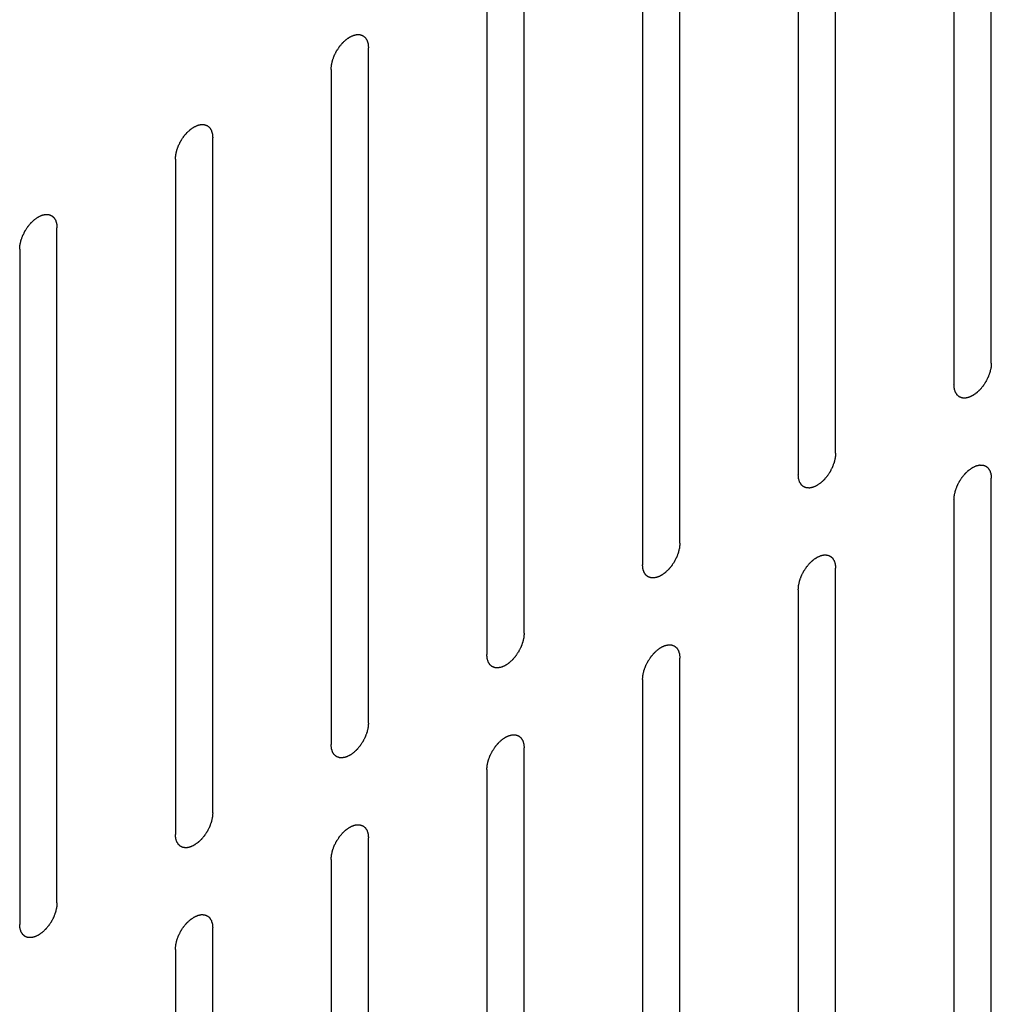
# Model space of a CAD drawing. Header units: inches. Extents: x 5 to 265, y 5 to 171.
# Tile 27 of 212: x 190.96 to 192.34, y 77.62 to 79.02. Entities that reach past the tile are written whole.
import ezdxf

# ---------------------------------------------------------------- set-up
doc = ezdxf.new("R2010")
doc.units = ezdxf.units.IN
doc.header["$LTSCALE"] = 14.96
doc.header["$MEASUREMENT"] = 0
doc.layers.get('0').update_dxf_attribs({"linetype": 'CONTINUOUS'})

msp = doc.modelspace()

# ---------------------------------------------------------------- linework, layer by layer
at = {"color": 7, "linetype": 'Continuous'}
for p, q in [((192.3378, 78.5352), (192.3378, 79.4946)), ((192.2848, 79.464), (192.2848, 78.5046)), ((192.1165, 78.4074), (192.1165, 79.3668)), ((192.0635, 79.3362), (192.0635, 78.3768)), ((191.8952, 78.2797), (191.8952, 79.239)), ((191.8422, 79.2084), (191.8422, 78.249)), ((191.6739, 78.1519), (191.6739, 79.1113)), ((191.6208, 79.0806), (191.6208, 78.1213)), ((191.4525, 78.0241), (191.4525, 78.9835)), ((191.3995, 78.9529), (191.3995, 77.9935)), ((191.2312, 77.8963), (191.2312, 78.8557)), ((191.1782, 78.8251), (191.1782, 77.8657)), ((191.0099, 77.7685), (191.0099, 78.7279)), ((190.9569, 78.6973), (190.9569, 77.7379)), ((192.3378, 77.4125), (192.3378, 78.3719)), ((192.2848, 78.3413), (192.2848, 77.3819)), ((192.1165, 77.2847), (192.1165, 78.2441)), ((192.0635, 78.2135), (192.0635, 77.2541)), ((191.8952, 77.157), (191.8952, 78.1164)), ((191.8422, 78.0857), (191.8422, 77.1263)), ((191.6739, 77.0292), (191.6739, 77.9886)), ((191.6208, 77.958), (191.6208, 76.9986)), ((191.4525, 76.9014), (191.4525, 77.8608)), ((191.3995, 77.8302), (191.3995, 76.8708)), ((191.2312, 76.7736), (191.2312, 77.733)), ((191.1782, 77.7024), (191.1782, 76.743))]:
    msp.add_line(p, q, dxfattribs=at)
for points in [[(191.3995, 78.9529), (191.3996, 78.9534), (191.3996, 78.9544), (191.3998, 78.956), (191.3999, 78.9573), (191.3999, 78.9582), (191.4, 78.9587), (191.4, 78.9591), (191.4001, 78.9595), (191.4002, 78.9601), (191.4005, 78.961), (191.4008, 78.9624), (191.4011, 78.9638), (191.4013, 78.9647), (191.4014, 78.9653), (191.4015, 78.9657), (191.4017, 78.9661), (191.4019, 78.9667), (191.4022, 78.9676), (191.4027, 78.969), (191.4032, 78.9704), (191.4036, 78.9714), (191.4038, 78.972), (191.4039, 78.9724), (191.4042, 78.9728), (191.4044, 78.9733), (191.4049, 78.9743), (191.4056, 78.9757), (191.4063, 78.9771), (191.4068, 78.978), (191.4071, 78.9786), (191.4073, 78.979), (191.4075, 78.9794), (191.4079, 78.9799), (191.4085, 78.9808), (191.4093, 78.9821), (191.4101, 78.9833), (191.4107, 78.9842), (191.411, 78.9847), (191.4113, 78.9851), (191.4116, 78.9854), (191.4119, 78.9859), (191.4126, 78.9867), (191.4136, 78.9878), (191.4145, 78.989), (191.4152, 78.9898), (191.4156, 78.9902), (191.4158, 78.9906), (191.4162, 78.9908), (191.4166, 78.9912), (191.4173, 78.9919), (191.4183, 78.9929), (191.4193, 78.9938), (191.4201, 78.9945), (191.4205, 78.9949), (191.4208, 78.9952), (191.4211, 78.9954), (191.4216, 78.9957), (191.4223, 78.9962), (191.4234, 78.997), (191.4245, 78.9977), (191.4253, 78.9983), (191.4257, 78.9986), (191.426, 78.9988), (191.4264, 78.9989), (191.4268, 78.9991), (191.4275, 78.9995), (191.4286, 79), (191.4297, 79.0005), (191.4304, 79.0008), (191.4309, 79.001), (191.4312, 79.0012), (191.4315, 79.0013), (191.4319, 79.0014), (191.4326, 79.0015), (191.4337, 79.0018), (191.4347, 79.002), (191.4354, 79.0022), (191.4358, 79.0022), (191.4361, 79.0023), (191.4364, 79.0023), (191.4368, 79.0023), (191.4375, 79.0023), (191.4384, 79.0022), (191.4394, 79.0022), (191.44, 79.0022), (191.4404, 79.0022), (191.4407, 79.0022), (191.441, 79.0021), (191.4413, 79.0019), (191.4419, 79.0017), (191.4427, 79.0014), (191.4436, 79.0011), (191.4442, 79.0009), (191.4445, 79.0007), (191.4448, 79.0007), (191.445, 79.0005), (191.4453, 79.0003), (191.4457, 78.9999), (191.4464, 78.9993), (191.4471, 78.9987), (191.4476, 78.9983), (191.4479, 78.9981), (191.4481, 78.998), (191.4482, 78.9977), (191.4484, 78.9974), (191.4488, 78.9968), (191.4493, 78.996), (191.4498, 78.9952), (191.4502, 78.9946), (191.4504, 78.9943), (191.4505, 78.9941), (191.4506, 78.9938), (191.4507, 78.9934), (191.451, 78.9927), (191.4513, 78.9917), (191.4516, 78.9906), (191.4518, 78.9899), (191.4519, 78.9895), (191.452, 78.9893), (191.4521, 78.9889), (191.4521, 78.9884), (191.4522, 78.9876), (191.4523, 78.9864), (191.4524, 78.9849), (191.4525, 78.984), (191.4525, 78.9835)], [(191.1782, 78.8251), (191.1782, 78.8256), (191.1783, 78.8266), (191.1784, 78.8282), (191.1786, 78.8295), (191.1786, 78.8304), (191.1787, 78.8309), (191.1787, 78.8313), (191.1788, 78.8317), (191.1789, 78.8323), (191.1791, 78.8332), (191.1794, 78.8346), (191.1798, 78.836), (191.18, 78.8369), (191.1801, 78.8375), (191.1802, 78.8379), (191.1803, 78.8383), (191.1805, 78.8389), (191.1809, 78.8399), (191.1814, 78.8412), (191.1819, 78.8426), (191.1823, 78.8436), (191.1825, 78.8442), (191.1826, 78.8446), (191.1828, 78.845), (191.1831, 78.8456), (191.1836, 78.8465), (191.1843, 78.8479), (191.185, 78.8493), (191.1855, 78.8503), (191.1858, 78.8508), (191.1859, 78.8512), (191.1862, 78.8516), (191.1865, 78.8521), (191.1871, 78.853), (191.188, 78.8543), (191.1888, 78.8555), (191.1894, 78.8564), (191.1897, 78.8569), (191.1899, 78.8573), (191.1902, 78.8577), (191.1906, 78.8581), (191.1913, 78.8589), (191.1922, 78.8601), (191.1932, 78.8612), (191.1939, 78.862), (191.1942, 78.8624), (191.1945, 78.8628), (191.1948, 78.8631), (191.1952, 78.8635), (191.196, 78.8641), (191.197, 78.8651), (191.198, 78.866), (191.1987, 78.8667), (191.1992, 78.8671), (191.1995, 78.8674), (191.1998, 78.8676), (191.2002, 78.8679), (191.201, 78.8684), (191.2021, 78.8692), (191.2032, 78.87), (191.2039, 78.8705), (191.2044, 78.8708), (191.2047, 78.871), (191.205, 78.8712), (191.2055, 78.8714), (191.2062, 78.8717), (191.2073, 78.8722), (191.2084, 78.8727), (191.2091, 78.8731), (191.2095, 78.8733), (191.2099, 78.8734), (191.2102, 78.8735), (191.2106, 78.8736), (191.2113, 78.8737), (191.2123, 78.874), (191.2134, 78.8742), (191.2141, 78.8744), (191.2145, 78.8745), (191.2148, 78.8746), (191.2151, 78.8745), (191.2155, 78.8745), (191.2161, 78.8745), (191.2171, 78.8745), (191.218, 78.8744), (191.2187, 78.8744), (191.2191, 78.8744), (191.2194, 78.8744), (191.2196, 78.8743), (191.22, 78.8742), (191.2206, 78.8739), (191.2214, 78.8736), (191.2223, 78.8733), (191.2229, 78.8731), (191.2232, 78.873), (191.2235, 78.8729), (191.2237, 78.8727), (191.2239, 78.8725), (191.2244, 78.8721), (191.2251, 78.8715), (191.2258, 78.8709), (191.2263, 78.8706), (191.2265, 78.8703), (191.2268, 78.8702), (191.2269, 78.8699), (191.2271, 78.8696), (191.2275, 78.869), (191.228, 78.8682), (191.2285, 78.8674), (191.2288, 78.8669), (191.229, 78.8665), (191.2292, 78.8663), (191.2293, 78.866), (191.2294, 78.8656), (191.2296, 78.8649), (191.2299, 78.8639), (191.2303, 78.8629), (191.2305, 78.8622), (191.2306, 78.8618), (191.2307, 78.8615), (191.2307, 78.8611), (191.2308, 78.8606), (191.2309, 78.8598), (191.231, 78.8586), (191.2311, 78.8571), (191.2312, 78.8562), (191.2312, 78.8557)], [(190.9569, 78.6973), (190.9569, 78.6978), (190.957, 78.6989), (190.9571, 78.7004), (190.9572, 78.7017), (190.9573, 78.7026), (190.9573, 78.7032), (190.9574, 78.7035), (190.9575, 78.704), (190.9576, 78.7045), (190.9578, 78.7055), (190.9581, 78.7068), (190.9584, 78.7082), (190.9586, 78.7092), (190.9588, 78.7097), (190.9589, 78.7101), (190.959, 78.7105), (190.9592, 78.7111), (190.9596, 78.7121), (190.9601, 78.7135), (190.9606, 78.7149), (190.9609, 78.7158), (190.9612, 78.7164), (190.9613, 78.7168), (190.9615, 78.7172), (190.9618, 78.7178), (190.9623, 78.7187), (190.963, 78.7201), (190.9637, 78.7215), (190.9641, 78.7225), (190.9644, 78.723), (190.9646, 78.7235), (190.9649, 78.7238), (190.9652, 78.7243), (190.9658, 78.7252), (190.9666, 78.7265), (190.9675, 78.7278), (190.968, 78.7287), (190.9684, 78.7292), (190.9686, 78.7296), (190.9689, 78.7299), (190.9693, 78.7303), (190.97, 78.7311), (190.9709, 78.7323), (190.9719, 78.7334), (190.9725, 78.7342), (190.9729, 78.7347), (190.9732, 78.735), (190.9735, 78.7353), (190.9739, 78.7357), (190.9746, 78.7363), (190.9757, 78.7373), (190.9767, 78.7383), (190.9774, 78.7389), (190.9778, 78.7393), (190.9781, 78.7396), (190.9785, 78.7398), (190.9789, 78.7401), (190.9797, 78.7407), (190.9808, 78.7414), (190.9819, 78.7422), (190.9826, 78.7427), (190.9831, 78.743), (190.9834, 78.7433), (190.9837, 78.7434), (190.9841, 78.7436), (190.9849, 78.7439), (190.986, 78.7444), (190.987, 78.7449), (190.9878, 78.7453), (190.9882, 78.7455), (190.9885, 78.7456), (190.9888, 78.7457), (190.9893, 78.7458), (190.99, 78.746), (190.991, 78.7462), (190.992, 78.7464), (190.9928, 78.7466), (190.9932, 78.7467), (190.9935, 78.7468), (190.9938, 78.7467), (190.9942, 78.7467), (190.9948, 78.7467), (190.9958, 78.7467), (190.9967, 78.7466), (190.9974, 78.7466), (190.9978, 78.7466), (190.9981, 78.7466), (190.9983, 78.7465), (190.9987, 78.7464), (190.9992, 78.7462), (191.0001, 78.7458), (191.0009, 78.7455), (191.0015, 78.7453), (191.0019, 78.7452), (191.0021, 78.7451), (191.0023, 78.7449), (191.0026, 78.7447), (191.0031, 78.7443), (191.0038, 78.7437), (191.0045, 78.7432), (191.0049, 78.7428), (191.0052, 78.7425), (191.0054, 78.7424), (191.0056, 78.7421), (191.0058, 78.7418), (191.0061, 78.7412), (191.0066, 78.7404), (191.0072, 78.7396), (191.0075, 78.7391), (191.0077, 78.7388), (191.0079, 78.7385), (191.008, 78.7382), (191.0081, 78.7378), (191.0083, 78.7371), (191.0086, 78.7361), (191.0089, 78.7351), (191.0092, 78.7344), (191.0093, 78.734), (191.0094, 78.7337), (191.0094, 78.7333), (191.0095, 78.7328), (191.0095, 78.732), (191.0096, 78.7308), (191.0098, 78.7294), (191.0099, 78.7284), (191.0099, 78.7279)], [(192.3378, 78.5352), (192.3378, 78.5347), (192.3377, 78.5337), (192.3376, 78.5321), (192.3375, 78.5308), (192.3374, 78.5299), (192.3374, 78.5294), (192.3374, 78.529), (192.3372, 78.5286), (192.3371, 78.528), (192.3369, 78.5271), (192.3366, 78.5257), (192.3363, 78.5243), (192.3361, 78.5234), (192.3359, 78.5228), (192.3359, 78.5224), (192.3357, 78.522), (192.3355, 78.5214), (192.3351, 78.5204), (192.3346, 78.5191), (192.3341, 78.5177), (192.3338, 78.5167), (192.3336, 78.5161), (192.3334, 78.5157), (192.3332, 78.5153), (192.3329, 78.5147), (192.3324, 78.5138), (192.3317, 78.5124), (192.331, 78.511), (192.3306, 78.51), (192.3303, 78.5095), (192.3301, 78.5091), (192.3298, 78.5087), (192.3295, 78.5082), (192.3289, 78.5073), (192.3281, 78.506), (192.3272, 78.5048), (192.3267, 78.5039), (192.3263, 78.5034), (192.3261, 78.503), (192.3258, 78.5026), (192.3254, 78.5022), (192.3247, 78.5014), (192.3238, 78.5003), (192.3228, 78.4991), (192.3222, 78.4983), (192.3218, 78.4979), (192.3215, 78.4975), (192.3212, 78.4972), (192.3208, 78.4968), (192.3201, 78.4962), (192.319, 78.4952), (192.318, 78.4943), (192.3173, 78.4936), (192.3169, 78.4932), (192.3166, 78.4929), (192.3162, 78.4927), (192.3158, 78.4924), (192.315, 78.4919), (192.3139, 78.4911), (192.3129, 78.4904), (192.3121, 78.4898), (192.3117, 78.4895), (192.3113, 78.4893), (192.311, 78.4891), (192.3106, 78.4889), (192.3098, 78.4886), (192.3088, 78.4881), (192.3077, 78.4876), (192.3069, 78.4872), (192.3065, 78.4871), (192.3062, 78.4869), (192.3059, 78.4868), (192.3055, 78.4867), (192.3047, 78.4866), (192.3037, 78.4863), (192.3027, 78.4861), (192.3019, 78.4859), (192.3015, 78.4858), (192.3012, 78.4857), (192.3009, 78.4858), (192.3006, 78.4858), (192.2999, 78.4858), (192.2989, 78.4858), (192.298, 78.4859), (192.2973, 78.4859), (192.2969, 78.4859), (192.2966, 78.4859), (192.2964, 78.486), (192.2961, 78.4861), (192.2955, 78.4864), (192.2946, 78.4867), (192.2938, 78.487), (192.2932, 78.4872), (192.2928, 78.4873), (192.2926, 78.4874), (192.2924, 78.4876), (192.2921, 78.4878), (192.2916, 78.4882), (192.2909, 78.4888), (192.2903, 78.4894), (192.2898, 78.4898), (192.2895, 78.49), (192.2893, 78.4901), (192.2891, 78.4904), (192.2889, 78.4907), (192.2886, 78.4913), (192.2881, 78.4921), (192.2876, 78.4929), (192.2872, 78.4934), (192.287, 78.4938), (192.2868, 78.494), (192.2868, 78.4943), (192.2866, 78.4947), (192.2864, 78.4954), (192.2861, 78.4964), (192.2858, 78.4974), (192.2856, 78.4981), (192.2854, 78.4986), (192.2853, 78.4988), (192.2853, 78.4992), (192.2853, 78.4997), (192.2852, 78.5005), (192.2851, 78.5017), (192.2849, 78.5032), (192.2849, 78.5041), (192.2848, 78.5046)], [(192.1165, 78.4074), (192.1165, 78.4069), (192.1164, 78.4059), (192.1163, 78.4043), (192.1162, 78.403), (192.1161, 78.4021), (192.116, 78.4016), (192.116, 78.4012), (192.1159, 78.4008), (192.1158, 78.4002), (192.1156, 78.3993), (192.1153, 78.3979), (192.115, 78.3965), (192.1147, 78.3956), (192.1146, 78.395), (192.1145, 78.3946), (192.1144, 78.3942), (192.1142, 78.3936), (192.1138, 78.3927), (192.1133, 78.3913), (192.1128, 78.3899), (192.1124, 78.3889), (192.1122, 78.3884), (192.1121, 78.3879), (192.1119, 78.3875), (192.1116, 78.387), (192.1111, 78.386), (192.1104, 78.3846), (192.1097, 78.3832), (192.1092, 78.3823), (192.109, 78.3817), (192.1088, 78.3813), (192.1085, 78.3809), (192.1082, 78.3804), (192.1076, 78.3795), (192.1068, 78.3783), (192.1059, 78.377), (192.1053, 78.3761), (192.105, 78.3756), (192.1048, 78.3752), (192.1045, 78.3749), (192.1041, 78.3744), (192.1034, 78.3736), (192.1025, 78.3725), (192.1015, 78.3713), (192.1009, 78.3705), (192.1005, 78.3701), (192.1002, 78.3697), (192.0999, 78.3695), (192.0995, 78.3691), (192.0987, 78.3684), (192.0977, 78.3674), (192.0967, 78.3665), (192.096, 78.3658), (192.0956, 78.3654), (192.0952, 78.3651), (192.0949, 78.3649), (192.0945, 78.3646), (192.0937, 78.3641), (192.0926, 78.3633), (192.0915, 78.3626), (192.0908, 78.362), (192.0903, 78.3617), (192.09, 78.3615), (192.0897, 78.3614), (192.0893, 78.3612), (192.0885, 78.3608), (192.0874, 78.3603), (192.0864, 78.3598), (192.0856, 78.3595), (192.0852, 78.3593), (192.0848, 78.3591), (192.0845, 78.3591), (192.0841, 78.3589), (192.0834, 78.3588), (192.0824, 78.3585), (192.0813, 78.3583), (192.0806, 78.3581), (192.0802, 78.3581), (192.0799, 78.358), (192.0796, 78.358), (192.0792, 78.358), (192.0786, 78.358), (192.0776, 78.3581), (192.0767, 78.3581), (192.076, 78.3581), (192.0756, 78.3581), (192.0753, 78.3581), (192.0751, 78.3583), (192.0747, 78.3584), (192.0741, 78.3586), (192.0733, 78.3589), (192.0724, 78.3592), (192.0718, 78.3594), (192.0715, 78.3596), (192.0712, 78.3596), (192.0711, 78.3598), (192.0708, 78.36), (192.0703, 78.3604), (192.0696, 78.361), (192.0689, 78.3616), (192.0684, 78.362), (192.0682, 78.3622), (192.068, 78.3624), (192.0678, 78.3626), (192.0676, 78.3629), (192.0673, 78.3635), (192.0667, 78.3643), (192.0662, 78.3651), (192.0659, 78.3657), (192.0657, 78.366), (192.0655, 78.3662), (192.0654, 78.3665), (192.0653, 78.3669), (192.0651, 78.3676), (192.0648, 78.3686), (192.0645, 78.3697), (192.0642, 78.3704), (192.0641, 78.3708), (192.064, 78.3711), (192.064, 78.3714), (192.0639, 78.3719), (192.0639, 78.3727), (192.0637, 78.3739), (192.0636, 78.3754), (192.0635, 78.3763), (192.0635, 78.3768)], [(192.2848, 78.3413), (192.2849, 78.3418), (192.2849, 78.3429), (192.2851, 78.3444), (192.2852, 78.3457), (192.2852, 78.3466), (192.2853, 78.3471), (192.2853, 78.3475), (192.2854, 78.348), (192.2855, 78.3485), (192.2858, 78.3495), (192.2861, 78.3508), (192.2864, 78.3522), (192.2866, 78.3532), (192.2867, 78.3537), (192.2868, 78.3541), (192.287, 78.3545), (192.2872, 78.3551), (192.2875, 78.3561), (192.288, 78.3575), (192.2885, 78.3589), (192.2889, 78.3598), (192.2891, 78.3604), (192.2892, 78.3608), (192.2895, 78.3612), (192.2897, 78.3618), (192.2902, 78.3627), (192.2909, 78.3641), (192.2916, 78.3655), (192.2921, 78.3665), (192.2924, 78.367), (192.2926, 78.3674), (192.2928, 78.3678), (192.2932, 78.3683), (192.2937, 78.3692), (192.2946, 78.3705), (192.2954, 78.3718), (192.296, 78.3726), (192.2963, 78.3732), (192.2966, 78.3735), (192.2969, 78.3739), (192.2972, 78.3743), (192.2979, 78.3751), (192.2989, 78.3763), (192.2998, 78.3774), (192.3005, 78.3782), (192.3009, 78.3786), (192.3011, 78.379), (192.3014, 78.3793), (192.3019, 78.3797), (192.3026, 78.3803), (192.3036, 78.3813), (192.3046, 78.3823), (192.3054, 78.3829), (192.3058, 78.3833), (192.3061, 78.3836), (192.3064, 78.3838), (192.3068, 78.3841), (192.3076, 78.3847), (192.3087, 78.3854), (192.3098, 78.3862), (192.3106, 78.3867), (192.311, 78.387), (192.3113, 78.3872), (192.3116, 78.3874), (192.3121, 78.3876), (192.3128, 78.3879), (192.3139, 78.3884), (192.315, 78.3889), (192.3157, 78.3893), (192.3162, 78.3895), (192.3165, 78.3896), (192.3168, 78.3897), (192.3172, 78.3898), (192.3179, 78.3899), (192.319, 78.3902), (192.32, 78.3904), (192.3207, 78.3906), (192.3211, 78.3907), (192.3214, 78.3908), (192.3217, 78.3907), (192.3221, 78.3907), (192.3228, 78.3907), (192.3237, 78.3907), (192.3247, 78.3906), (192.3253, 78.3906), (192.3257, 78.3906), (192.326, 78.3906), (192.3263, 78.3905), (192.3266, 78.3904), (192.3272, 78.3901), (192.328, 78.3898), (192.3289, 78.3895), (192.3295, 78.3893), (192.3298, 78.3892), (192.3301, 78.3891), (192.3303, 78.3889), (192.3306, 78.3887), (192.331, 78.3883), (192.3317, 78.3877), (192.3324, 78.3872), (192.3329, 78.3868), (192.3332, 78.3865), (192.3334, 78.3864), (192.3335, 78.3861), (192.3337, 78.3858), (192.3341, 78.3852), (192.3346, 78.3844), (192.3351, 78.3836), (192.3355, 78.3831), (192.3356, 78.3827), (192.3358, 78.3825), (192.3359, 78.3822), (192.336, 78.3818), (192.3362, 78.3811), (192.3366, 78.3801), (192.3369, 78.3791), (192.3371, 78.3784), (192.3372, 78.378), (192.3373, 78.3777), (192.3373, 78.3773), (192.3374, 78.3768), (192.3375, 78.376), (192.3376, 78.3748), (192.3377, 78.3734), (192.3378, 78.3724), (192.3378, 78.3719)], [(191.8952, 78.2797), (191.8952, 78.2791), (191.8951, 78.2781), (191.8949, 78.2765), (191.8948, 78.2752), (191.8948, 78.2743), (191.8947, 78.2738), (191.8947, 78.2734), (191.8946, 78.273), (191.8945, 78.2725), (191.8943, 78.2715), (191.8939, 78.2701), (191.8936, 78.2688), (191.8934, 78.2678), (191.8933, 78.2672), (191.8932, 78.2668), (191.893, 78.2664), (191.8928, 78.2659), (191.8925, 78.2649), (191.892, 78.2635), (191.8915, 78.2621), (191.8911, 78.2611), (191.8909, 78.2606), (191.8908, 78.2602), (191.8906, 78.2597), (191.8903, 78.2592), (191.8898, 78.2582), (191.8891, 78.2568), (191.8884, 78.2555), (191.8879, 78.2545), (191.8876, 78.2539), (191.8874, 78.2535), (191.8872, 78.2531), (191.8868, 78.2526), (191.8863, 78.2517), (191.8854, 78.2505), (191.8846, 78.2492), (191.884, 78.2483), (191.8837, 78.2478), (191.8834, 78.2474), (191.8831, 78.2471), (191.8828, 78.2466), (191.8821, 78.2458), (191.8812, 78.2447), (191.8802, 78.2436), (191.8795, 78.2428), (191.8792, 78.2423), (191.8789, 78.2419), (191.8786, 78.2417), (191.8781, 78.2413), (191.8774, 78.2406), (191.8764, 78.2397), (191.8754, 78.2387), (191.8746, 78.238), (191.8742, 78.2377), (191.8739, 78.2373), (191.8736, 78.2371), (191.8732, 78.2368), (191.8724, 78.2363), (191.8713, 78.2355), (191.8702, 78.2348), (191.8694, 78.2343), (191.869, 78.234), (191.8687, 78.2337), (191.8684, 78.2336), (191.8679, 78.2334), (191.8672, 78.233), (191.8661, 78.2325), (191.865, 78.232), (191.8643, 78.2317), (191.8639, 78.2315), (191.8635, 78.2313), (191.8632, 78.2313), (191.8628, 78.2312), (191.8621, 78.231), (191.8611, 78.2308), (191.86, 78.2305), (191.8593, 78.2304), (191.8589, 78.2303), (191.8586, 78.2302), (191.8583, 78.2302), (191.8579, 78.2302), (191.8572, 78.2303), (191.8563, 78.2303), (191.8553, 78.2303), (191.8547, 78.2303), (191.8543, 78.2304), (191.854, 78.2303), (191.8538, 78.2305), (191.8534, 78.2306), (191.8528, 78.2308), (191.852, 78.2311), (191.8511, 78.2314), (191.8505, 78.2316), (191.8502, 78.2318), (191.8499, 78.2318), (191.8497, 78.232), (191.8494, 78.2323), (191.849, 78.2327), (191.8483, 78.2332), (191.8476, 78.2338), (191.8471, 78.2342), (191.8469, 78.2344), (191.8466, 78.2346), (191.8465, 78.2348), (191.8463, 78.2352), (191.8459, 78.2357), (191.8454, 78.2365), (191.8449, 78.2373), (191.8446, 78.2379), (191.8444, 78.2382), (191.8442, 78.2384), (191.8441, 78.2388), (191.844, 78.2392), (191.8438, 78.2399), (191.8434, 78.2409), (191.8431, 78.2419), (191.8429, 78.2426), (191.8428, 78.243), (191.8427, 78.2433), (191.8427, 78.2437), (191.8426, 78.2441), (191.8425, 78.245), (191.8424, 78.2462), (191.8423, 78.2476), (191.8422, 78.2486), (191.8422, 78.249)], [(192.0635, 78.2135), (192.0635, 78.214), (192.0636, 78.2151), (192.0637, 78.2166), (192.0638, 78.2179), (192.0639, 78.2188), (192.064, 78.2194), (192.064, 78.2198), (192.0641, 78.2202), (192.0642, 78.2207), (192.0644, 78.2217), (192.0647, 78.223), (192.0651, 78.2244), (192.0653, 78.2254), (192.0654, 78.2259), (192.0655, 78.2263), (192.0656, 78.2268), (192.0658, 78.2273), (192.0662, 78.2283), (192.0667, 78.2297), (192.0672, 78.2311), (192.0676, 78.232), (192.0678, 78.2326), (192.0679, 78.233), (192.0681, 78.2334), (192.0684, 78.234), (192.0689, 78.235), (192.0696, 78.2363), (192.0703, 78.2377), (192.0708, 78.2387), (192.071, 78.2392), (192.0712, 78.2397), (192.0715, 78.24), (192.0718, 78.2405), (192.0724, 78.2414), (192.0733, 78.2427), (192.0741, 78.244), (192.0747, 78.2449), (192.075, 78.2454), (192.0752, 78.2458), (192.0755, 78.2461), (192.0759, 78.2466), (192.0766, 78.2473), (192.0775, 78.2485), (192.0785, 78.2496), (192.0791, 78.2504), (192.0795, 78.2509), (192.0798, 78.2512), (192.0801, 78.2515), (192.0805, 78.2519), (192.0813, 78.2526), (192.0823, 78.2535), (192.0833, 78.2545), (192.084, 78.2551), (192.0845, 78.2555), (192.0848, 78.2558), (192.0851, 78.256), (192.0855, 78.2563), (192.0863, 78.2569), (192.0874, 78.2576), (192.0885, 78.2584), (192.0892, 78.2589), (192.0897, 78.2592), (192.09, 78.2595), (192.0903, 78.2596), (192.0908, 78.2598), (192.0915, 78.2601), (192.0926, 78.2606), (192.0937, 78.2611), (192.0944, 78.2615), (192.0948, 78.2617), (192.0952, 78.2619), (192.0955, 78.2619), (192.0959, 78.262), (192.0966, 78.2622), (192.0976, 78.2624), (192.0987, 78.2626), (192.0994, 78.2628), (192.0998, 78.2629), (192.1001, 78.263), (192.1004, 78.263), (192.1008, 78.2629), (192.1014, 78.2629), (192.1024, 78.2629), (192.1033, 78.2628), (192.104, 78.2628), (192.1044, 78.2628), (192.1047, 78.2628), (192.1049, 78.2627), (192.1053, 78.2626), (192.1059, 78.2624), (192.1067, 78.2621), (192.1076, 78.2617), (192.1082, 78.2615), (192.1085, 78.2614), (192.1088, 78.2613), (192.109, 78.2611), (192.1092, 78.2609), (192.1097, 78.2605), (192.1104, 78.2599), (192.1111, 78.2594), (192.1116, 78.259), (192.1118, 78.2587), (192.1121, 78.2586), (192.1122, 78.2583), (192.1124, 78.258), (192.1127, 78.2575), (192.1133, 78.2567), (192.1138, 78.2558), (192.1141, 78.2553), (192.1143, 78.255), (192.1145, 78.2547), (192.1146, 78.2544), (192.1147, 78.254), (192.1149, 78.2533), (192.1152, 78.2523), (192.1156, 78.2513), (192.1158, 78.2506), (192.1159, 78.2502), (192.116, 78.2499), (192.116, 78.2495), (192.1161, 78.249), (192.1161, 78.2482), (192.1163, 78.247), (192.1164, 78.2456), (192.1165, 78.2446), (192.1165, 78.2441)], [(191.6739, 78.1519), (191.6738, 78.1514), (191.6737, 78.1503), (191.6736, 78.1488), (191.6735, 78.1475), (191.6734, 78.1465), (191.6734, 78.146), (191.6734, 78.1456), (191.6733, 78.1452), (191.6732, 78.1447), (191.6729, 78.1437), (191.6726, 78.1423), (191.6723, 78.141), (191.6721, 78.14), (191.672, 78.1395), (191.6719, 78.1391), (191.6717, 78.1386), (191.6715, 78.1381), (191.6712, 78.1371), (191.6707, 78.1357), (191.6701, 78.1343), (191.6698, 78.1333), (191.6696, 78.1328), (191.6695, 78.1324), (191.6692, 78.132), (191.669, 78.1314), (191.6685, 78.1304), (191.6678, 78.1291), (191.6671, 78.1277), (191.6666, 78.1267), (191.6663, 78.1262), (191.6661, 78.1257), (191.6659, 78.1254), (191.6655, 78.1248), (191.6649, 78.124), (191.6641, 78.1227), (191.6633, 78.1214), (191.6627, 78.1205), (191.6624, 78.12), (191.6621, 78.1196), (191.6618, 78.1193), (191.6614, 78.1188), (191.6608, 78.118), (191.6598, 78.1169), (191.6589, 78.1158), (191.6582, 78.115), (191.6578, 78.1145), (191.6576, 78.1142), (191.6572, 78.1139), (191.6568, 78.1135), (191.6561, 78.1128), (191.6551, 78.1119), (191.654, 78.1109), (191.6533, 78.1102), (191.6529, 78.1099), (191.6526, 78.1096), (191.6523, 78.1094), (191.6518, 78.109), (191.6511, 78.1085), (191.65, 78.1078), (191.6489, 78.107), (191.6481, 78.1065), (191.6477, 78.1062), (191.6474, 78.1059), (191.647, 78.1058), (191.6466, 78.1056), (191.6459, 78.1053), (191.6448, 78.1048), (191.6437, 78.1043), (191.643, 78.1039), (191.6425, 78.1037), (191.6422, 78.1035), (191.6419, 78.1035), (191.6415, 78.1034), (191.6408, 78.1032), (191.6397, 78.103), (191.6387, 78.1028), (191.638, 78.1026), (191.6376, 78.1025), (191.6372, 78.1024), (191.637, 78.1024), (191.6366, 78.1024), (191.6359, 78.1025), (191.635, 78.1025), (191.634, 78.1025), (191.6333, 78.1026), (191.633, 78.1026), (191.6327, 78.1026), (191.6324, 78.1027), (191.6321, 78.1028), (191.6315, 78.103), (191.6306, 78.1033), (191.6298, 78.1037), (191.6292, 78.1039), (191.6289, 78.104), (191.6286, 78.1041), (191.6284, 78.1043), (191.6281, 78.1045), (191.6276, 78.1049), (191.627, 78.1054), (191.6263, 78.106), (191.6258, 78.1064), (191.6255, 78.1066), (191.6253, 78.1068), (191.6252, 78.1071), (191.625, 78.1074), (191.6246, 78.1079), (191.6241, 78.1087), (191.6236, 78.1095), (191.6232, 78.1101), (191.623, 78.1104), (191.6229, 78.1106), (191.6228, 78.111), (191.6227, 78.1114), (191.6224, 78.1121), (191.6221, 78.1131), (191.6218, 78.1141), (191.6216, 78.1148), (191.6215, 78.1152), (191.6213, 78.1155), (191.6213, 78.1159), (191.6213, 78.1163), (191.6212, 78.1172), (191.6211, 78.1184), (191.621, 78.1198), (191.6209, 78.1208), (191.6208, 78.1213)], [(191.8422, 78.0857), (191.8422, 78.0863), (191.8423, 78.0873), (191.8424, 78.0889), (191.8425, 78.0902), (191.8426, 78.0911), (191.8426, 78.0916), (191.8427, 78.092), (191.8428, 78.0924), (191.8429, 78.0929), (191.8431, 78.0939), (191.8434, 78.0953), (191.8437, 78.0966), (191.8439, 78.0976), (191.8441, 78.0981), (191.8441, 78.0986), (191.8443, 78.099), (191.8445, 78.0995), (191.8449, 78.1005), (191.8454, 78.1019), (191.8459, 78.1033), (191.8462, 78.1043), (191.8464, 78.1048), (191.8466, 78.1052), (191.8468, 78.1057), (191.8471, 78.1062), (191.8476, 78.1072), (191.8483, 78.1086), (191.849, 78.1099), (191.8494, 78.1109), (191.8497, 78.1115), (191.8499, 78.1119), (191.8502, 78.1123), (191.8505, 78.1128), (191.8511, 78.1137), (191.8519, 78.1149), (191.8528, 78.1162), (191.8533, 78.1171), (191.8537, 78.1176), (191.8539, 78.118), (191.8542, 78.1183), (191.8546, 78.1188), (191.8553, 78.1196), (191.8562, 78.1207), (191.8572, 78.1218), (191.8578, 78.1226), (191.8582, 78.1231), (191.8585, 78.1234), (191.8588, 78.1237), (191.8592, 78.1241), (191.8599, 78.1248), (191.861, 78.1257), (191.862, 78.1267), (191.8627, 78.1274), (191.8631, 78.1277), (191.8634, 78.1281), (191.8638, 78.1283), (191.8642, 78.1286), (191.865, 78.1291), (191.8661, 78.1299), (191.8672, 78.1306), (191.8679, 78.1311), (191.8684, 78.1314), (191.8687, 78.1317), (191.869, 78.1318), (191.8694, 78.132), (191.8702, 78.1324), (191.8713, 78.1329), (191.8723, 78.1334), (191.8731, 78.1337), (191.8735, 78.1339), (191.8738, 78.1341), (191.8741, 78.1341), (191.8746, 78.1342), (191.8753, 78.1344), (191.8763, 78.1346), (191.8773, 78.1349), (191.8781, 78.135), (191.8785, 78.1351), (191.8788, 78.1352), (191.8791, 78.1352), (191.8795, 78.1352), (191.8801, 78.1351), (191.8811, 78.1351), (191.882, 78.1351), (191.8827, 78.135), (191.8831, 78.135), (191.8834, 78.135), (191.8836, 78.1349), (191.8839, 78.1348), (191.8845, 78.1346), (191.8854, 78.1343), (191.8862, 78.134), (191.8868, 78.1337), (191.8872, 78.1336), (191.8874, 78.1335), (191.8876, 78.1333), (191.8879, 78.1331), (191.8884, 78.1327), (191.8891, 78.1322), (191.8898, 78.1316), (191.8902, 78.1312), (191.8905, 78.131), (191.8907, 78.1308), (191.8909, 78.1306), (191.8911, 78.1302), (191.8914, 78.1297), (191.8919, 78.1289), (191.8924, 78.1281), (191.8928, 78.1275), (191.893, 78.1272), (191.8932, 78.127), (191.8932, 78.1266), (191.8934, 78.1262), (191.8936, 78.1255), (191.8939, 78.1245), (191.8942, 78.1235), (191.8945, 78.1228), (191.8946, 78.1224), (191.8947, 78.1221), (191.8947, 78.1217), (191.8948, 78.1213), (191.8948, 78.1204), (191.8949, 78.1192), (191.8951, 78.1178), (191.8952, 78.1168), (191.8952, 78.1164)], [(191.4525, 78.0241), (191.4525, 78.0236), (191.4524, 78.0225), (191.4523, 78.021), (191.4522, 78.0197), (191.4521, 78.0188), (191.4521, 78.0182), (191.4521, 78.0179), (191.4519, 78.0174), (191.4518, 78.0169), (191.4516, 78.0159), (191.4513, 78.0146), (191.451, 78.0132), (191.4508, 78.0122), (191.4506, 78.0117), (191.4506, 78.0113), (191.4504, 78.0109), (191.4502, 78.0103), (191.4498, 78.0093), (191.4493, 78.0079), (191.4488, 78.0065), (191.4485, 78.0056), (191.4483, 78.005), (191.4481, 78.0046), (191.4479, 78.0042), (191.4476, 78.0036), (191.4471, 78.0027), (191.4465, 78.0013), (191.4458, 77.9999), (191.4453, 77.9989), (191.445, 77.9984), (191.4448, 77.998), (191.4445, 77.9976), (191.4442, 77.9971), (191.4436, 77.9962), (191.4428, 77.9949), (191.4419, 77.9936), (191.4414, 77.9927), (191.441, 77.9922), (191.4408, 77.9918), (191.4405, 77.9915), (191.4401, 77.9911), (191.4395, 77.9903), (191.4385, 77.9891), (191.4376, 77.988), (191.4369, 77.9872), (191.4365, 77.9867), (191.4362, 77.9864), (191.4359, 77.9861), (191.4355, 77.9857), (191.4348, 77.9851), (191.4337, 77.9841), (191.4327, 77.9831), (191.432, 77.9825), (191.4316, 77.9821), (191.4313, 77.9818), (191.4309, 77.9816), (191.4305, 77.9813), (191.4297, 77.9807), (191.4287, 77.98), (191.4276, 77.9792), (191.4268, 77.9787), (191.4264, 77.9784), (191.426, 77.9781), (191.4257, 77.978), (191.4253, 77.9778), (191.4245, 77.9775), (191.4235, 77.977), (191.4224, 77.9765), (191.4216, 77.9761), (191.4212, 77.9759), (191.4209, 77.9758), (191.4206, 77.9757), (191.4202, 77.9756), (191.4194, 77.9754), (191.4184, 77.9752), (191.4174, 77.975), (191.4166, 77.9748), (191.4162, 77.9747), (191.4159, 77.9746), (191.4156, 77.9747), (191.4153, 77.9747), (191.4146, 77.9747), (191.4136, 77.9747), (191.4127, 77.9748), (191.412, 77.9748), (191.4116, 77.9748), (191.4113, 77.9748), (191.4111, 77.9749), (191.4108, 77.975), (191.4102, 77.9753), (191.4093, 77.9756), (191.4085, 77.9759), (191.4079, 77.9761), (191.4075, 77.9762), (191.4073, 77.9763), (191.4071, 77.9765), (191.4068, 77.9767), (191.4063, 77.9771), (191.4056, 77.9777), (191.405, 77.9782), (191.4045, 77.9786), (191.4042, 77.9789), (191.404, 77.979), (191.4038, 77.9793), (191.4036, 77.9796), (191.4033, 77.9802), (191.4028, 77.981), (191.4023, 77.9818), (191.4019, 77.9823), (191.4017, 77.9826), (191.4015, 77.9829), (191.4015, 77.9832), (191.4013, 77.9836), (191.4011, 77.9843), (191.4008, 77.9853), (191.4005, 77.9863), (191.4003, 77.987), (191.4001, 77.9874), (191.4, 77.9877), (191.4, 77.9881), (191.4, 77.9886), (191.3999, 77.9894), (191.3998, 77.9906), (191.3996, 77.992), (191.3996, 77.993), (191.3995, 77.9935)], [(191.6208, 77.958), (191.6209, 77.9585), (191.621, 77.9595), (191.6211, 77.9611), (191.6212, 77.9624), (191.6213, 77.9633), (191.6213, 77.9638), (191.6213, 77.9642), (191.6214, 77.9646), (191.6216, 77.9652), (191.6218, 77.9661), (191.6221, 77.9675), (191.6224, 77.9689), (191.6226, 77.9698), (191.6228, 77.9704), (191.6228, 77.9708), (191.623, 77.9712), (191.6232, 77.9718), (191.6236, 77.9727), (191.6241, 77.9741), (191.6246, 77.9755), (191.6249, 77.9765), (191.6251, 77.977), (191.6253, 77.9775), (191.6255, 77.9779), (191.6258, 77.9784), (191.6262, 77.9794), (191.6269, 77.9808), (191.6276, 77.9822), (191.6281, 77.9831), (191.6284, 77.9837), (191.6286, 77.9841), (191.6289, 77.9845), (191.6292, 77.985), (191.6298, 77.9859), (191.6306, 77.9871), (191.6314, 77.9884), (191.632, 77.9893), (191.6324, 77.9898), (191.6326, 77.9902), (191.6329, 77.9905), (191.6333, 77.991), (191.6339, 77.9918), (191.6349, 77.9929), (191.6358, 77.9941), (191.6365, 77.9949), (191.6369, 77.9953), (191.6372, 77.9957), (191.6375, 77.9959), (191.6379, 77.9963), (191.6386, 77.997), (191.6396, 77.998), (191.6407, 77.9989), (191.6414, 77.9996), (191.6418, 78), (191.6421, 78.0003), (191.6424, 78.0005), (191.6429, 78.0008), (191.6436, 78.0013), (191.6447, 78.0021), (191.6458, 78.0028), (191.6466, 78.0034), (191.647, 78.0037), (191.6474, 78.0039), (191.6477, 78.004), (191.6481, 78.0042), (191.6489, 78.0046), (191.6499, 78.0051), (191.651, 78.0056), (191.6518, 78.0059), (191.6522, 78.0061), (191.6525, 78.0063), (191.6528, 78.0063), (191.6532, 78.0064), (191.654, 78.0066), (191.655, 78.0068), (191.656, 78.0071), (191.6567, 78.0072), (191.6571, 78.0073), (191.6575, 78.0074), (191.6577, 78.0074), (191.6581, 78.0074), (191.6588, 78.0074), (191.6597, 78.0073), (191.6607, 78.0073), (191.6614, 78.0073), (191.6617, 78.0072), (191.662, 78.0073), (191.6623, 78.0071), (191.6626, 78.007), (191.6632, 78.0068), (191.6641, 78.0065), (191.6649, 78.0062), (191.6655, 78.006), (191.6658, 78.0058), (191.6661, 78.0058), (191.6663, 78.0056), (191.6666, 78.0053), (191.6671, 78.0049), (191.6677, 78.0044), (191.6684, 78.0038), (191.6689, 78.0034), (191.6692, 78.0032), (191.6694, 78.003), (191.6695, 78.0028), (191.6697, 78.0025), (191.6701, 78.0019), (191.6706, 78.0011), (191.6711, 78.0003), (191.6715, 77.9997), (191.6717, 77.9994), (191.6719, 77.9992), (191.6719, 77.9989), (191.6721, 77.9985), (191.6723, 77.9978), (191.6726, 77.9967), (191.6729, 77.9957), (191.6731, 77.995), (191.6732, 77.9946), (191.6734, 77.9943), (191.6734, 77.994), (191.6734, 77.9935), (191.6735, 77.9926), (191.6736, 77.9915), (191.6737, 77.99), (191.6738, 77.9891), (191.6739, 77.9886)], [(191.2312, 77.8963), (191.2312, 77.8958), (191.2311, 77.8948), (191.231, 77.8932), (191.2309, 77.8919), (191.2308, 77.891), (191.2307, 77.8905), (191.2307, 77.8901), (191.2306, 77.8897), (191.2305, 77.8891), (191.2303, 77.8882), (191.23, 77.8868), (191.2297, 77.8854), (191.2294, 77.8845), (191.2293, 77.8839), (191.2292, 77.8835), (191.2291, 77.8831), (191.2289, 77.8825), (191.2285, 77.8815), (191.228, 77.8802), (191.2275, 77.8788), (191.2272, 77.8778), (191.2269, 77.8772), (191.2268, 77.8768), (191.2266, 77.8764), (191.2263, 77.8758), (191.2258, 77.8749), (191.2251, 77.8735), (191.2244, 77.8721), (191.2239, 77.8711), (191.2237, 77.8706), (191.2235, 77.8702), (191.2232, 77.8698), (191.2229, 77.8693), (191.2223, 77.8684), (191.2215, 77.8671), (191.2206, 77.8659), (191.22, 77.865), (191.2197, 77.8645), (191.2195, 77.8641), (191.2192, 77.8637), (191.2188, 77.8633), (191.2181, 77.8625), (191.2172, 77.8613), (191.2162, 77.8602), (191.2156, 77.8594), (191.2152, 77.859), (191.2149, 77.8586), (191.2146, 77.8583), (191.2142, 77.8579), (191.2135, 77.8573), (191.2124, 77.8563), (191.2114, 77.8554), (191.2107, 77.8547), (191.2103, 77.8543), (191.21, 77.854), (191.2096, 77.8538), (191.2092, 77.8535), (191.2084, 77.853), (191.2073, 77.8522), (191.2062, 77.8514), (191.2055, 77.8509), (191.205, 77.8506), (191.2047, 77.8504), (191.2044, 77.8502), (191.204, 77.85), (191.2032, 77.8497), (191.2021, 77.8492), (191.2011, 77.8487), (191.2003, 77.8483), (191.1999, 77.8482), (191.1996, 77.848), (191.1992, 77.8479), (191.1988, 77.8478), (191.1981, 77.8477), (191.1971, 77.8474), (191.196, 77.8472), (191.1953, 77.847), (191.1949, 77.8469), (191.1946, 77.8468), (191.1943, 77.8469), (191.1939, 77.8469), (191.1933, 77.8469), (191.1923, 77.8469), (191.1914, 77.847), (191.1907, 77.847), (191.1903, 77.847), (191.19, 77.847), (191.1898, 77.8471), (191.1894, 77.8472), (191.1888, 77.8475), (191.188, 77.8478), (191.1871, 77.8481), (191.1866, 77.8483), (191.1862, 77.8484), (191.1859, 77.8485), (191.1858, 77.8487), (191.1855, 77.8489), (191.185, 77.8493), (191.1843, 77.8499), (191.1836, 77.8505), (191.1832, 77.8509), (191.1829, 77.8511), (191.1827, 77.8512), (191.1825, 77.8515), (191.1823, 77.8518), (191.182, 77.8524), (191.1815, 77.8532), (191.1809, 77.854), (191.1806, 77.8545), (191.1804, 77.8549), (191.1802, 77.8551), (191.1801, 77.8554), (191.18, 77.8558), (191.1798, 77.8565), (191.1795, 77.8575), (191.1792, 77.8585), (191.1789, 77.8592), (191.1788, 77.8596), (191.1787, 77.8599), (191.1787, 77.8603), (191.1786, 77.8608), (191.1786, 77.8616), (191.1785, 77.8628), (191.1783, 77.8643), (191.1782, 77.8652), (191.1782, 77.8657)], [(191.3995, 77.8302), (191.3996, 77.8307), (191.3996, 77.8317), (191.3998, 77.8333), (191.3999, 77.8346), (191.3999, 77.8355), (191.4, 77.836), (191.4, 77.8364), (191.4001, 77.8368), (191.4002, 77.8374), (191.4005, 77.8383), (191.4008, 77.8397), (191.4011, 77.8411), (191.4013, 77.842), (191.4014, 77.8426), (191.4015, 77.843), (191.4017, 77.8434), (191.4019, 77.844), (191.4022, 77.8449), (191.4027, 77.8463), (191.4032, 77.8477), (191.4036, 77.8487), (191.4038, 77.8493), (191.4039, 77.8497), (191.4042, 77.8501), (191.4044, 77.8506), (191.4049, 77.8516), (191.4056, 77.853), (191.4063, 77.8544), (191.4068, 77.8553), (191.4071, 77.8559), (191.4073, 77.8563), (191.4075, 77.8567), (191.4079, 77.8572), (191.4085, 77.8581), (191.4093, 77.8594), (191.4101, 77.8606), (191.4107, 77.8615), (191.411, 77.862), (191.4113, 77.8624), (191.4116, 77.8628), (191.4119, 77.8632), (191.4126, 77.864), (191.4136, 77.8651), (191.4145, 77.8663), (191.4152, 77.8671), (191.4156, 77.8675), (191.4158, 77.8679), (191.4162, 77.8682), (191.4166, 77.8685), (191.4173, 77.8692), (191.4183, 77.8702), (191.4193, 77.8711), (191.4201, 77.8718), (191.4205, 77.8722), (191.4208, 77.8725), (191.4211, 77.8727), (191.4216, 77.873), (191.4223, 77.8735), (191.4234, 77.8743), (191.4245, 77.875), (191.4253, 77.8756), (191.4257, 77.8759), (191.426, 77.8761), (191.4264, 77.8762), (191.4268, 77.8765), (191.4275, 77.8768), (191.4286, 77.8773), (191.4297, 77.8778), (191.4304, 77.8781), (191.4309, 77.8783), (191.4312, 77.8785), (191.4315, 77.8786), (191.4319, 77.8787), (191.4326, 77.8788), (191.4337, 77.8791), (191.4347, 77.8793), (191.4354, 77.8795), (191.4358, 77.8796), (191.4361, 77.8797), (191.4364, 77.8796), (191.4368, 77.8796), (191.4375, 77.8796), (191.4384, 77.8795), (191.4394, 77.8795), (191.44, 77.8795), (191.4404, 77.8795), (191.4407, 77.8795), (191.441, 77.8794), (191.4413, 77.8792), (191.4419, 77.879), (191.4427, 77.8787), (191.4436, 77.8784), (191.4442, 77.8782), (191.4445, 77.878), (191.4448, 77.878), (191.445, 77.8778), (191.4453, 77.8776), (191.4457, 77.8772), (191.4464, 77.8766), (191.4471, 77.876), (191.4476, 77.8756), (191.4479, 77.8754), (191.4481, 77.8753), (191.4482, 77.875), (191.4484, 77.8747), (191.4488, 77.8741), (191.4493, 77.8733), (191.4498, 77.8725), (191.4502, 77.872), (191.4504, 77.8716), (191.4505, 77.8714), (191.4506, 77.8711), (191.4507, 77.8707), (191.451, 77.87), (191.4513, 77.869), (191.4516, 77.868), (191.4518, 77.8673), (191.4519, 77.8668), (191.452, 77.8666), (191.4521, 77.8662), (191.4521, 77.8657), (191.4522, 77.8649), (191.4523, 77.8637), (191.4524, 77.8622), (191.4525, 77.8613), (191.4525, 77.8608)], [(191.0099, 77.7685), (191.0099, 77.768), (191.0098, 77.767), (191.0096, 77.7654), (191.0095, 77.7641), (191.0095, 77.7632), (191.0094, 77.7627), (191.0094, 77.7623), (191.0093, 77.7619), (191.0092, 77.7613), (191.009, 77.7604), (191.0087, 77.759), (191.0083, 77.7576), (191.0081, 77.7567), (191.008, 77.7561), (191.0079, 77.7557), (191.0077, 77.7553), (191.0075, 77.7547), (191.0072, 77.7538), (191.0067, 77.7524), (191.0062, 77.751), (191.0058, 77.75), (191.0056, 77.7495), (191.0055, 77.749), (191.0053, 77.7486), (191.005, 77.7481), (191.0045, 77.7471), (191.0038, 77.7457), (191.0031, 77.7443), (191.0026, 77.7434), (191.0023, 77.7428), (191.0021, 77.7424), (191.0019, 77.742), (191.0016, 77.7415), (191.001, 77.7406), (191.0001, 77.7393), (190.9993, 77.7381), (190.9987, 77.7372), (190.9984, 77.7367), (190.9981, 77.7363), (190.9978, 77.736), (190.9975, 77.7355), (190.9968, 77.7347), (190.9959, 77.7336), (190.9949, 77.7324), (190.9942, 77.7316), (190.9939, 77.7312), (190.9936, 77.7308), (190.9933, 77.7306), (190.9929, 77.7302), (190.9921, 77.7295), (190.9911, 77.7285), (190.9901, 77.7276), (190.9893, 77.7269), (190.9889, 77.7265), (190.9886, 77.7262), (190.9883, 77.726), (190.9879, 77.7257), (190.9871, 77.7252), (190.986, 77.7244), (190.9849, 77.7237), (190.9841, 77.7231), (190.9837, 77.7228), (190.9834, 77.7226), (190.9831, 77.7225), (190.9826, 77.7223), (190.9819, 77.7219), (190.9808, 77.7214), (190.9797, 77.7209), (190.979, 77.7206), (190.9786, 77.7204), (190.9782, 77.7202), (190.9779, 77.7202), (190.9775, 77.72), (190.9768, 77.7199), (190.9758, 77.7196), (190.9747, 77.7194), (190.974, 77.7192), (190.9736, 77.7192), (190.9733, 77.7191), (190.973, 77.7191), (190.9726, 77.7191), (190.9719, 77.7191), (190.971, 77.7192), (190.97, 77.7192), (190.9694, 77.7192), (190.969, 77.7192), (190.9687, 77.7192), (190.9685, 77.7194), (190.9681, 77.7195), (190.9675, 77.7197), (190.9667, 77.72), (190.9658, 77.7203), (190.9652, 77.7205), (190.9649, 77.7207), (190.9646, 77.7207), (190.9644, 77.7209), (190.9642, 77.7211), (190.9637, 77.7215), (190.963, 77.7221), (190.9623, 77.7227), (190.9618, 77.7231), (190.9616, 77.7233), (190.9613, 77.7235), (190.9612, 77.7237), (190.961, 77.724), (190.9606, 77.7246), (190.9601, 77.7254), (190.9596, 77.7262), (190.9593, 77.7268), (190.9591, 77.7271), (190.9589, 77.7273), (190.9588, 77.7276), (190.9587, 77.728), (190.9585, 77.7287), (190.9581, 77.7297), (190.9578, 77.7308), (190.9576, 77.7315), (190.9575, 77.7319), (190.9574, 77.7321), (190.9574, 77.7325), (190.9573, 77.733), (190.9572, 77.7338), (190.9571, 77.735), (190.957, 77.7365), (190.9569, 77.7374), (190.9569, 77.7379)], [(191.1782, 77.7024), (191.1782, 77.7029), (191.1783, 77.704), (191.1784, 77.7055), (191.1786, 77.7068), (191.1786, 77.7077), (191.1787, 77.7082), (191.1787, 77.7086), (191.1788, 77.709), (191.1789, 77.7096), (191.1791, 77.7106), (191.1794, 77.7119), (191.1798, 77.7133), (191.18, 77.7143), (191.1801, 77.7148), (191.1802, 77.7152), (191.1803, 77.7156), (191.1805, 77.7162), (191.1809, 77.7172), (191.1814, 77.7186), (191.1819, 77.72), (191.1823, 77.7209), (191.1825, 77.7215), (191.1826, 77.7219), (191.1828, 77.7223), (191.1831, 77.7229), (191.1836, 77.7238), (191.1843, 77.7252), (191.185, 77.7266), (191.1855, 77.7276), (191.1858, 77.7281), (191.1859, 77.7285), (191.1862, 77.7289), (191.1865, 77.7294), (191.1871, 77.7303), (191.188, 77.7316), (191.1888, 77.7329), (191.1894, 77.7337), (191.1897, 77.7342), (191.1899, 77.7346), (191.1902, 77.735), (191.1906, 77.7354), (191.1913, 77.7362), (191.1922, 77.7374), (191.1932, 77.7385), (191.1939, 77.7393), (191.1942, 77.7397), (191.1945, 77.7401), (191.1948, 77.7404), (191.1952, 77.7408), (191.196, 77.7414), (191.197, 77.7424), (191.198, 77.7433), (191.1987, 77.744), (191.1992, 77.7444), (191.1995, 77.7447), (191.1998, 77.7449), (191.2002, 77.7452), (191.201, 77.7458), (191.2021, 77.7465), (191.2032, 77.7473), (191.2039, 77.7478), (191.2044, 77.7481), (191.2047, 77.7483), (191.205, 77.7485), (191.2055, 77.7487), (191.2062, 77.749), (191.2073, 77.7495), (191.2084, 77.75), (191.2091, 77.7504), (191.2095, 77.7506), (191.2099, 77.7507), (191.2102, 77.7508), (191.2106, 77.7509), (191.2113, 77.751), (191.2123, 77.7513), (191.2134, 77.7515), (191.2141, 77.7517), (191.2145, 77.7518), (191.2148, 77.7519), (191.2151, 77.7518), (191.2155, 77.7518), (191.2161, 77.7518), (191.2171, 77.7518), (191.218, 77.7517), (191.2187, 77.7517), (191.2191, 77.7517), (191.2194, 77.7517), (191.2196, 77.7516), (191.22, 77.7515), (191.2206, 77.7512), (191.2214, 77.7509), (191.2223, 77.7506), (191.2229, 77.7504), (191.2232, 77.7503), (191.2235, 77.7502), (191.2237, 77.75), (191.2239, 77.7498), (191.2244, 77.7494), (191.2251, 77.7488), (191.2258, 77.7483), (191.2263, 77.7479), (191.2265, 77.7476), (191.2268, 77.7475), (191.2269, 77.7472), (191.2271, 77.7469), (191.2275, 77.7463), (191.228, 77.7455), (191.2285, 77.7447), (191.2288, 77.7442), (191.229, 77.7438), (191.2292, 77.7436), (191.2293, 77.7433), (191.2294, 77.7429), (191.2296, 77.7422), (191.2299, 77.7412), (191.2303, 77.7402), (191.2305, 77.7395), (191.2306, 77.7391), (191.2307, 77.7388), (191.2307, 77.7384), (191.2308, 77.7379), (191.2309, 77.7371), (191.231, 77.7359), (191.2311, 77.7345), (191.2312, 77.7335), (191.2312, 77.733)]]:
    msp.add_open_spline(points, degree=3, knots=[0, 0, 0, 0, 0.015625, 0.03125, 0.046875, 0.054688, 0.058594, 0.0625, 0.066406, 0.070312, 0.078125, 0.09375, 0.109375, 0.117188, 0.121094, 0.125, 0.128906, 0.132812, 0.140625, 0.15625, 0.171875, 0.179688, 0.183594, 0.1875, 0.191406, 0.195312, 0.203125, 0.21875, 0.234375, 0.242188, 0.246094, 0.25, 0.253906, 0.257812, 0.265625, 0.28125, 0.296875, 0.304688, 0.308594, 0.3125, 0.316406, 0.320312, 0.328125, 0.34375, 0.359375, 0.367188, 0.371094, 0.375, 0.378906, 0.382812, 0.390625, 0.40625, 0.421875, 0.429688, 0.433594, 0.4375, 0.441406, 0.445312, 0.453125, 0.46875, 0.484375, 0.492188, 0.496094, 0.5, 0.503906, 0.507812, 0.515625, 0.53125, 0.546875, 0.554688, 0.558594, 0.5625, 0.566406, 0.570312, 0.578125, 0.59375, 0.609375, 0.617188, 0.621094, 0.625, 0.628906, 0.632812, 0.640625, 0.65625, 0.671875, 0.679688, 0.683594, 0.6875, 0.691406, 0.695312, 0.703125, 0.71875, 0.734375, 0.742188, 0.746094, 0.75, 0.753906, 0.757812, 0.765625, 0.78125, 0.796875, 0.804688, 0.808594, 0.8125, 0.816406, 0.820312, 0.828125, 0.84375, 0.859375, 0.867188, 0.871094, 0.875, 0.878906, 0.882812, 0.890625, 0.90625, 0.921875, 0.929688, 0.933594, 0.9375, 0.941406, 0.945312, 0.953125, 0.96875, 0.984375, 1, 1, 1, 1], dxfattribs=at)

doc.saveas('drawing.dxf')
